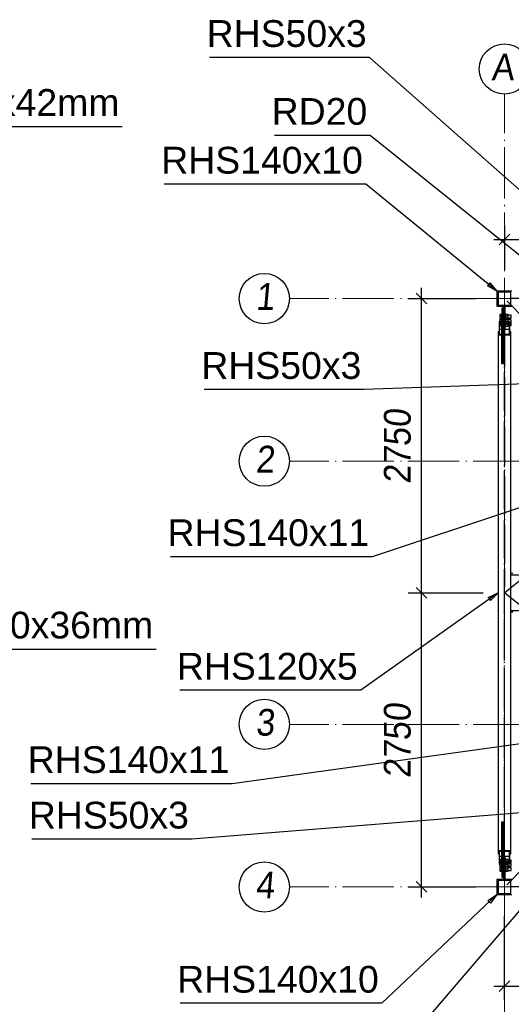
# Paper-space layout 'A0 Advance Steel' of a CAD drawing. Header units: millimetres. Extents: x 228 to 822, y 214 to 634.
# Tile 15 of 76: x 394 to 440, y 261 to 353. Entities that reach past the tile are written whole.
import ezdxf

# ---------------------------------------------------------------- set-up
doc = ezdxf.new("R2010")
doc.units = ezdxf.units.MM
doc.linetypes.add('ACAD_ISO04W100', pattern=[30, 24, -3, 0, -3])
doc.layers.get('0').update_dxf_attribs({"linetype": 'CONTINUOUS'})
for name, color, linetype in [('AS_Belki', 145, 'CONTINUOUS'), ('AS_Blachy', 30, 'CONTINUOUS'), ('AS_DIM_ON', 7, 'CONTINUOUS'), ('AS_Sruby', 9, 'CONTINUOUS')]:
    doc.layers.add(name, color=color, linetype=linetype)
doc.styles.add('Arial', font='arial.ttf')
doc.styles.add('ARIAL_1', font='arial.ttf', dxfattribs={"width": 0.9, "oblique": 5})

# ---------------------------------------------------------------- blocks, each defined once
blk = doc.blocks.new('324ewdsczxzxcz')
at = {"linetype": 'ACAD_ISO04W100', "lineweight": 5, "ltscale": 0.2}
for p, q in [((303.229, 244.968, -5394.472), (303.229, 340.131, -5394.472)), ((378.311, 321.018, -2695.986), (283.147, 321.018, -2695.986)), ((378.311, 305.818, -2695.986), (283.147, 305.818, -2695.986)), ((378.311, 281.218, -8093.957), (283.147, 281.218, -8093.957)), ((378.311, 266.018, -2641.446), (283.147, 266.018, -2641.446))]:
    blk.add_line(p, q, dxfattribs=at)
for centre in [(303.229, 342.478, -5394.472), (280.8, 321.018, -2695.986), (280.8, 305.818, -2695.986), (280.8, 281.218, -8093.957), (280.8, 266.018, -2641.446)]:
    blk.add_circle(centre, 2.347)
at = {"char_height": 2.5, "attachment_point": 1, "style": 'ARIAL_1'}
for s, insert in [('A', (302.007, 343.922, -5394.472)), ('1', (279.981, 322.461, -2695.986)), ('2', (279.981, 307.261, -2695.986)), ('3', (279.981, 282.661, -8093.957)), ('4', (279.981, 267.461, -2641.446))]:
    blk.add_mtext_dynamic_manual_height_columns(s, width=4.31573, gutter_width=12.5, heights=[0], dxfattribs=dict(at, insert=insert))

psp = doc.layouts.new('A0 Advance Steel')

# ---------------------------------------------------------------- linework, layer by layer
at = {"color": 0, "linetype": 'ByBlock', "lineweight": -2}
for p, q in [((437.601, 328.716), (437.391, 328.458)), ((437.601, 328.716), (438.271, 327.955)), ((438.271, 327.955), (437.391, 328.458)), ((437.459, 299.312), (438.371, 299.755)), ((437.459, 299.312), (437.652, 299.04)), ((438.371, 299.755), (437.652, 299.04)), ((437.43, 270.989), (438.271, 271.555)), ((438.271, 271.555), (437.659, 270.747)), ((437.43, 270.989), (437.659, 270.747))]:
    psp.add_line(p, q, dxfattribs=at)
at = {"color": 7}
for points in [[(460.205, 319.91), (426.376, 349.782), (411.429, 349.782)], [(296.826, 325.776), (359.005, 343.338), (403.269, 343.338)], [(472.271, 305.697), (426.431, 342.504), (417.502, 342.504)], [(438.271, 327.955), (426.019, 337.942), (407.187, 337.942)], [(446.394, 319.478), (425.878, 318.749), (410.931, 318.749)], [(453.471, 312.055), (426.607, 303.124), (407.775, 303.124)], [(338.756, 310.855), (362.16, 294.484), (406.424, 294.484)], [(438.371, 299.755), (425.541, 290.637), (408.652, 290.637)], [(453.471, 287.455), (413.548, 281.904), (394.717, 281.904)], [(446.748, 279.678), (409.769, 276.718), (394.821, 276.718)], [(438.271, 271.555), (427.508, 261.377), (408.676, 261.377)], [(441.858, 271.805), (427.247, 254.678), (410.357, 254.678)]]:
    psp.add_lwpolyline(points, dxfattribs=at)
at = {"layer": 'AS_Belki', "linetype": 'Continuous', "ltscale": 0.15}
for p, q in [((439.671, 327.955), (438.271, 327.955)), ((438.271, 327.955), (438.271, 326.555)), ((439.571, 327.855), (438.371, 327.855)), ((438.371, 327.855), (438.371, 326.655)), ((439.571, 326.655), (439.571, 327.855)), ((438.271, 326.555), (439.671, 326.555)), ((438.371, 326.655), (439.571, 326.655)), ((438.541, 325.115), (438.471, 325.115)), ((438.471, 325.115), (438.471, 325.081)), ((438.721, 325.081), (438.471, 325.081)), ((438.471, 325.081), (438.471, 323.865)), ((438.521, 325.073), (438.721, 325.073)), ((438.521, 323.928), (438.521, 325.073)), ((438.721, 325.073), (438.721, 325.081)), ((439.471, 325.081), (438.901, 325.081)), ((438.901, 325.081), (438.901, 325.073)), ((438.901, 325.073), (439.421, 325.073)), ((439.421, 325.073), (439.421, 323.928)), ((439.471, 323.865), (439.471, 325.081)), ((438.471, 324.155), (438.371, 324.155)), ((438.371, 324.155), (438.371, 275.355)), ((438.721, 324.368), (438.521, 324.368)), ((438.721, 324.368), (438.721, 324.635)), ((438.721, 323.928), (438.721, 324.368)), ((439.421, 324.368), (438.901, 324.368)), ((438.901, 324.368), (438.901, 323.928)), ((439.571, 324.155), (439.471, 324.155)), ((439.571, 275.355), (439.571, 324.155)), ((438.471, 323.865), (438.721, 323.865)), ((438.521, 323.928), (438.721, 323.928)), ((438.721, 323.865), (438.721, 323.928)), ((438.721, 321.155), (438.721, 323.865)), ((438.731, 323.262), (438.721, 323.262)), ((438.901, 323.262), (438.891, 323.262)), ((438.901, 323.928), (439.421, 323.928)), ((438.901, 323.928), (438.901, 323.865)), ((438.901, 323.865), (439.471, 323.865)), ((438.901, 323.865), (438.901, 321.155)), ((438.731, 321.155), (438.721, 321.155)), ((438.901, 321.155), (438.891, 321.155)), ((438.721, 278.355), (438.731, 278.355)), ((438.721, 275.646), (438.721, 278.355)), ((438.891, 278.355), (438.901, 278.355)), ((438.901, 278.355), (438.901, 275.646)), ((438.721, 276.248), (438.731, 276.248)), ((438.891, 276.248), (438.901, 276.248)), ((438.371, 275.355), (438.471, 275.355)), ((438.721, 275.646), (438.471, 275.646)), ((438.471, 275.646), (438.471, 274.429)), ((438.721, 275.582), (438.521, 275.582)), ((438.521, 274.438), (438.521, 275.582)), ((438.721, 275.582), (438.721, 275.646)), ((438.721, 275.142), (438.721, 275.582)), ((439.471, 275.646), (438.901, 275.646)), ((438.901, 275.646), (438.901, 275.582)), ((439.421, 275.582), (438.901, 275.582)), ((438.901, 275.582), (438.901, 275.142)), ((439.421, 275.582), (439.421, 274.438)), ((439.471, 274.429), (439.471, 275.646)), ((439.471, 275.355), (439.571, 275.355)), ((438.471, 274.429), (438.471, 274.395)), ((438.471, 274.429), (438.721, 274.429)), ((438.471, 274.395), (438.541, 274.395)), ((438.521, 275.142), (438.721, 275.142)), ((438.721, 274.438), (438.521, 274.438)), ((438.721, 274.875), (438.721, 275.142)), ((438.721, 274.429), (438.721, 274.438)), ((438.901, 275.142), (439.421, 275.142)), ((439.421, 274.438), (438.901, 274.438)), ((438.901, 274.438), (438.901, 274.429)), ((438.901, 274.429), (439.471, 274.429)), ((439.671, 272.955), (438.271, 272.955)), ((438.271, 272.955), (438.271, 271.555)), ((439.571, 272.855), (438.371, 272.855)), ((438.371, 272.855), (438.371, 271.655)), ((439.571, 271.655), (439.571, 272.855)), ((438.271, 271.555), (439.671, 271.555)), ((438.371, 271.655), (439.571, 271.655))]:
    psp.add_line(p, q, dxfattribs=at)
at = {"layer": 'AS_Belki', "color": 10, "linetype": 'ACAD_ISO04W100', "ltscale": 0.15}
for points in [[(438.971, 327.255), (438.971, 327.255), (438.971, 327.255), (438.971, 327.255)], [(453.959, 312.267), (452.191, 314.035), (440.951, 325.275), (439.183, 327.043)], [(493.371, 327.255), (490.871, 327.255), (442.071, 327.255), (439.571, 327.255)], [(438.971, 272.855), (438.971, 275.355), (438.971, 324.155), (438.971, 326.655)], [(438.971, 326.267), (438.971, 324.722), (438.971, 324.5), (438.971, 322.956)], [(438.971, 326.045), (438.971, 324.5), (438.971, 301.856), (438.971, 300.311)], [(439.01, 299.787), (440.953, 301.359), (451.994, 310.294), (453.938, 311.866)], [(438.971, 273.465), (438.971, 275.01), (438.971, 297.655), (438.971, 299.199)], [(453.938, 287.644), (451.994, 289.216), (440.953, 298.151), (439.01, 299.724)], [(439.183, 272.467), (440.951, 274.235), (452.191, 285.475), (453.959, 287.243)], [(438.971, 273.244), (438.971, 274.788), (438.971, 275.01), (438.971, 276.554)], [(438.971, 272.255), (438.971, 272.255), (438.971, 272.255), (438.971, 272.255)], [(493.371, 272.255), (490.871, 272.255), (442.071, 272.255), (439.571, 272.255)]]:
    psp.add_lwpolyline(points, dxfattribs=at)
at = {"layer": 'AS_Blachy', "linetype": 'Continuous', "ltscale": 0.15}
for p, q in [((438.891, 326.354), (438.731, 326.354)), ((438.731, 326.354), (438.731, 326.057)), ((438.731, 326.057), (438.731, 325.391)), ((438.891, 325.474), (438.891, 326.555)), ((439.051, 325.17), (439.051, 326.555)), ((438.731, 325.391), (438.891, 325.391)), ((438.731, 325.391), (438.731, 323.61)), ((438.891, 325.391), (438.891, 325.474)), ((438.891, 323.61), (438.891, 325.391)), ((439.051, 325.108), (438.891, 325.108)), ((439.051, 325.108), (439.051, 325.17)), ((439.051, 325.081), (439.051, 325.108)), ((439.051, 324.855), (439.051, 325.073)), ((438.891, 324.255), (438.901, 324.255)), ((439.051, 324.368), (439.051, 324.855)), ((438.731, 323.61), (438.891, 323.61)), ((438.731, 323.61), (438.731, 321.155)), ((438.891, 321.155), (438.891, 323.61)), ((438.891, 321.155), (438.731, 321.155)), ((440.421, 301.405), (439.571, 301.405)), ((439.571, 298.105), (440.421, 298.105)), ((438.731, 278.355), (438.891, 278.355)), ((438.731, 278.355), (438.731, 275.9)), ((438.891, 275.9), (438.891, 278.355)), ((438.891, 275.9), (438.731, 275.9)), ((438.731, 275.9), (438.731, 274.12)), ((438.891, 274.34), (438.891, 275.9)), ((438.901, 275.255), (438.891, 275.255)), ((438.891, 274.402), (439.051, 274.402)), ((438.891, 274.12), (438.891, 274.34)), ((439.051, 274.438), (439.051, 275.142)), ((439.051, 274.402), (439.051, 274.429)), ((439.051, 272.955), (439.051, 274.402)), ((438.891, 274.12), (438.731, 274.12)), ((438.731, 274.12), (438.731, 273.157)), ((438.891, 274.036), (438.891, 274.12)), ((438.891, 272.955), (438.891, 274.036)), ((438.731, 273.157), (438.891, 273.157))]:
    psp.add_line(p, q, dxfattribs=at)
at = {"layer": 'AS_DIM_ON', "color": 8, "linetype": 'ByBlock', "lineweight": -2}
for p, q in [((439.471, 333.293), (438.471, 332.293)), ((431.712, 326.755), (430.712, 327.755)), ((431.712, 299.255), (430.712, 300.255)), ((430.712, 300.255), (431.712, 299.255)), ((430.712, 272.755), (431.712, 271.755)), ((439.471, 263.478), (438.471, 262.478))]:
    psp.add_line(p, q, dxfattribs=at)
at = {"layer": 'AS_DIM_ON', "color": 8}
for p, q in [((438.971, 334.043), (438.971, 329.955)), ((437.971, 332.793), (466.471, 332.793)), ((431.212, 299.755), (431.212, 328.255)), ((429.962, 327.255), (436.271, 327.255)), ((429.962, 299.755), (436.971, 299.755)), ((431.212, 271.255), (431.212, 299.755)), ((429.962, 272.255), (436.271, 272.255)), ((438.971, 261.728), (438.971, 269.555)), ((437.971, 262.978), (454.171, 262.978))]:
    psp.add_line(p, q, dxfattribs=at)
at = {"layer": 'AS_Sruby', "linetype": 'Continuous', "ltscale": 0.15}
for p, q in [((438.691, 325.773), (438.541, 325.773)), ((438.541, 325.773), (438.541, 325.744)), ((438.691, 325.744), (438.541, 325.744)), ((438.541, 325.744), (438.541, 325.559)), ((438.691, 325.559), (438.541, 325.559)), ((438.541, 325.559), (438.541, 325.401)), ((438.541, 325.401), (438.691, 325.401)), ((438.541, 325.401), (438.541, 325.382)), ((438.541, 325.382), (438.691, 325.382)), ((438.691, 325.34), (438.541, 325.34)), ((438.541, 325.34), (438.541, 325.312)), ((438.691, 325.312), (438.541, 325.312)), ((438.541, 325.312), (438.541, 325.126)), ((438.691, 325.126), (438.541, 325.126)), ((438.541, 325.126), (438.541, 325.081)), ((438.541, 325.073), (438.541, 324.969)), ((438.541, 324.969), (438.691, 324.969)), ((438.541, 324.969), (438.541, 324.855)), ((438.731, 325.806), (438.691, 325.806)), ((438.691, 325.806), (438.691, 325.799)), ((438.691, 325.799), (438.691, 325.783)), ((438.691, 325.783), (438.691, 325.76)), ((438.691, 325.76), (438.691, 325.73)), ((438.691, 325.73), (438.691, 325.695)), ((438.691, 325.695), (438.691, 325.655)), ((438.691, 325.655), (438.691, 325.613)), ((438.691, 325.613), (438.691, 325.57)), ((438.691, 325.57), (438.691, 325.528)), ((438.691, 325.528), (438.691, 325.487)), ((438.691, 325.487), (438.691, 325.451)), ((438.691, 325.451), (438.691, 325.42)), ((438.691, 325.42), (438.691, 325.395)), ((438.691, 325.395), (438.691, 325.378)), ((438.691, 325.378), (438.691, 325.374)), ((438.731, 325.374), (438.691, 325.374)), ((438.691, 325.374), (438.691, 325.366)), ((438.691, 325.366), (438.691, 325.351)), ((438.691, 325.351), (438.691, 325.328)), ((438.691, 325.328), (438.691, 325.298)), ((438.691, 325.298), (438.691, 325.262)), ((438.691, 325.262), (438.691, 325.223)), ((438.691, 325.223), (438.691, 325.181)), ((438.691, 325.181), (438.691, 325.138)), ((438.691, 325.138), (438.691, 325.095)), ((438.691, 325.095), (438.691, 325.081)), ((438.691, 325.072), (438.691, 325.055)), ((438.691, 325.055), (438.691, 325.019)), ((438.691, 325.019), (438.691, 324.987)), ((438.691, 324.987), (438.691, 324.963)), ((438.691, 324.963), (438.691, 324.945)), ((438.691, 324.945), (438.691, 324.936)), ((438.691, 324.936), (438.691, 324.935)), ((438.691, 324.935), (438.731, 324.935)), ((438.691, 324.935), (438.691, 324.898)), ((439.091, 325.806), (439.051, 325.806)), ((439.091, 325.374), (439.051, 325.374)), ((439.051, 324.935), (439.091, 324.935)), ((439.091, 325.799), (439.091, 325.806)), ((439.091, 325.783), (439.091, 325.799)), ((439.091, 325.76), (439.091, 325.783)), ((439.306, 325.771), (439.091, 325.771)), ((439.091, 325.73), (439.091, 325.76)), ((439.091, 325.742), (439.306, 325.742)), ((439.091, 325.695), (439.091, 325.73)), ((439.091, 325.655), (439.091, 325.695)), ((439.091, 325.613), (439.091, 325.655)), ((439.091, 325.57), (439.091, 325.613)), ((439.091, 325.528), (439.091, 325.57)), ((439.091, 325.559), (439.306, 325.559)), ((439.091, 325.487), (439.091, 325.528)), ((439.091, 325.451), (439.091, 325.487)), ((439.091, 325.42), (439.091, 325.451)), ((439.091, 325.395), (439.091, 325.42)), ((439.091, 325.403), (439.306, 325.403)), ((439.091, 325.378), (439.091, 325.395)), ((439.091, 325.384), (439.306, 325.384)), ((439.091, 325.374), (439.091, 325.378)), ((439.091, 325.366), (439.091, 325.374)), ((439.091, 325.351), (439.091, 325.366)), ((439.091, 325.328), (439.091, 325.351)), ((439.306, 325.338), (439.091, 325.338)), ((439.091, 325.298), (439.091, 325.328)), ((439.091, 325.31), (439.306, 325.31)), ((439.091, 325.262), (439.091, 325.298)), ((439.091, 325.223), (439.091, 325.262)), ((439.091, 325.181), (439.091, 325.223)), ((439.091, 325.138), (439.091, 325.181)), ((439.091, 325.095), (439.091, 325.138)), ((439.091, 325.126), (439.306, 325.126)), ((439.091, 325.081), (439.091, 325.095)), ((439.091, 325.055), (439.091, 325.072)), ((439.091, 325.019), (439.091, 325.055)), ((439.091, 324.987), (439.091, 325.019)), ((439.091, 324.963), (439.091, 324.987)), ((439.091, 324.971), (439.306, 324.971)), ((439.091, 324.945), (439.091, 324.963)), ((439.091, 324.936), (439.091, 324.945)), ((439.091, 324.935), (439.091, 324.936)), ((439.091, 324.898), (439.091, 324.935)), ((439.306, 325.742), (439.306, 325.771)), ((439.306, 325.559), (439.306, 325.742)), ((439.591, 325.706), (439.306, 325.706)), ((439.306, 325.403), (439.306, 325.559)), ((439.306, 325.468), (439.591, 325.468)), ((439.306, 325.435), (439.591, 325.435)), ((439.306, 325.384), (439.306, 325.403)), ((439.306, 325.31), (439.306, 325.338)), ((439.306, 325.126), (439.306, 325.31)), ((439.591, 325.274), (439.306, 325.274)), ((439.306, 325.081), (439.306, 325.126)), ((439.306, 324.971), (439.306, 325.073)), ((439.306, 325.035), (439.421, 325.035)), ((439.421, 324.975), (439.306, 324.975)), ((439.306, 324.855), (439.306, 324.971)), ((439.471, 325.035), (439.591, 325.035)), ((439.591, 324.975), (439.471, 324.975)), ((439.591, 325.703), (439.591, 325.706)), ((439.591, 325.681), (439.591, 325.703)), ((439.591, 325.646), (439.591, 325.681)), ((439.591, 325.601), (439.591, 325.646)), ((439.591, 325.555), (439.591, 325.601)), ((439.591, 325.513), (439.591, 325.555)), ((439.591, 325.482), (439.591, 325.513)), ((439.591, 325.468), (439.591, 325.482)), ((439.591, 325.444), (439.591, 325.467)), ((439.591, 325.435), (439.591, 325.444)), ((439.591, 325.27), (439.591, 325.274)), ((439.591, 325.249), (439.591, 325.27)), ((439.591, 325.213), (439.591, 325.249)), ((439.591, 325.169), (439.591, 325.213)), ((439.591, 325.122), (439.591, 325.169)), ((439.591, 325.08), (439.591, 325.122)), ((439.591, 325.05), (439.591, 325.08)), ((439.591, 325.035), (439.591, 325.05)), ((439.591, 324.966), (439.591, 324.975)), ((439.591, 324.94), (439.591, 324.966)), ((439.591, 324.901), (439.591, 324.94)), ((438.541, 324.855), (438.691, 324.855)), ((438.541, 324.855), (438.541, 324.682)), ((438.541, 324.682), (438.691, 324.682)), ((438.691, 324.898), (438.691, 324.855)), ((438.691, 324.855), (438.691, 324.812)), ((438.691, 324.812), (438.691, 324.771)), ((438.691, 324.771), (438.691, 324.733)), ((438.691, 324.733), (438.691, 324.7)), ((438.691, 324.7), (438.691, 324.672)), ((438.691, 324.672), (438.691, 324.652)), ((438.691, 324.652), (438.691, 324.639)), ((438.691, 324.639), (438.691, 324.635)), ((438.691, 324.635), (438.731, 324.635)), ((439.051, 324.635), (439.091, 324.635)), ((439.091, 324.855), (439.091, 324.898)), ((439.091, 324.855), (439.306, 324.855)), ((439.091, 324.812), (439.091, 324.855)), ((439.091, 324.771), (439.091, 324.812)), ((439.091, 324.733), (439.091, 324.771)), ((439.091, 324.7), (439.091, 324.733)), ((439.091, 324.672), (439.091, 324.7)), ((439.091, 324.684), (439.306, 324.684)), ((439.091, 324.652), (439.091, 324.672)), ((439.091, 324.639), (439.091, 324.652)), ((439.091, 324.635), (439.091, 324.639)), ((439.306, 324.684), (439.306, 324.855)), ((439.306, 324.735), (439.421, 324.735)), ((439.471, 324.735), (439.591, 324.735)), ((439.591, 324.855), (439.591, 324.901)), ((439.591, 324.809), (439.591, 324.855)), ((439.591, 324.77), (439.591, 324.809)), ((439.591, 324.744), (439.591, 324.77)), ((439.591, 324.735), (439.591, 324.744)), ((439.751, 301.542), (439.571, 301.542)), ((439.571, 297.968), (439.751, 297.968)), ((438.691, 274.828), (438.541, 274.828)), ((438.541, 274.828), (438.541, 274.655)), ((438.541, 274.655), (438.691, 274.655)), ((438.541, 274.655), (438.541, 274.541)), ((438.691, 274.541), (438.541, 274.541)), ((438.541, 274.541), (438.541, 274.438)), ((438.541, 274.429), (438.541, 274.384)), ((438.691, 274.384), (438.541, 274.384)), ((438.541, 274.384), (438.541, 274.199)), ((438.731, 274.875), (438.691, 274.875)), ((438.691, 274.875), (438.691, 274.871)), ((438.691, 274.871), (438.691, 274.858)), ((438.691, 274.858), (438.691, 274.838)), ((438.691, 274.838), (438.691, 274.811)), ((438.691, 274.811), (438.691, 274.777)), ((438.691, 274.777), (438.691, 274.739)), ((438.691, 274.739), (438.691, 274.698)), ((438.691, 274.698), (438.691, 274.655)), ((438.691, 274.655), (438.691, 274.612)), ((438.691, 274.612), (438.691, 274.575)), ((438.731, 274.575), (438.691, 274.575)), ((438.691, 274.575), (438.691, 274.574)), ((438.691, 274.574), (438.691, 274.565)), ((438.691, 274.565), (438.691, 274.547)), ((438.691, 274.547), (438.691, 274.523)), ((438.691, 274.523), (438.691, 274.492)), ((438.691, 274.492), (438.691, 274.455)), ((438.691, 274.455), (438.691, 274.438)), ((438.691, 274.429), (438.691, 274.415)), ((438.691, 274.415), (438.691, 274.373)), ((438.691, 274.373), (438.691, 274.329)), ((438.691, 274.329), (438.691, 274.287)), ((438.691, 274.287), (438.691, 274.248)), ((439.091, 274.875), (439.051, 274.875)), ((439.091, 274.575), (439.051, 274.575)), ((439.091, 274.871), (439.091, 274.875)), ((439.091, 274.858), (439.091, 274.871)), ((439.091, 274.838), (439.091, 274.858)), ((439.091, 274.811), (439.091, 274.838)), ((439.306, 274.826), (439.091, 274.826)), ((439.091, 274.777), (439.091, 274.811)), ((439.091, 274.739), (439.091, 274.777)), ((439.091, 274.698), (439.091, 274.739)), ((439.091, 274.655), (439.091, 274.698)), ((439.091, 274.655), (439.306, 274.655)), ((439.091, 274.612), (439.091, 274.655)), ((439.091, 274.575), (439.091, 274.612)), ((439.091, 274.574), (439.091, 274.575)), ((439.091, 274.565), (439.091, 274.574)), ((439.091, 274.547), (439.091, 274.565)), ((439.091, 274.523), (439.091, 274.547)), ((439.306, 274.539), (439.091, 274.539)), ((439.091, 274.492), (439.091, 274.523)), ((439.091, 274.455), (439.091, 274.492)), ((439.091, 274.438), (439.091, 274.455)), ((439.091, 274.415), (439.091, 274.429)), ((439.091, 274.373), (439.091, 274.415)), ((439.091, 274.384), (439.306, 274.384)), ((439.091, 274.329), (439.091, 274.373)), ((439.091, 274.287), (439.091, 274.329)), ((439.091, 274.248), (439.091, 274.287)), ((439.306, 274.655), (439.306, 274.826)), ((439.421, 274.775), (439.306, 274.775)), ((439.306, 274.539), (439.306, 274.655)), ((439.306, 274.438), (439.306, 274.539)), ((439.306, 274.535), (439.421, 274.535)), ((439.421, 274.475), (439.306, 274.475)), ((439.306, 274.384), (439.306, 274.429)), ((439.306, 274.2), (439.306, 274.384)), ((439.591, 274.775), (439.471, 274.775)), ((439.471, 274.535), (439.591, 274.535)), ((439.591, 274.475), (439.471, 274.475)), ((439.591, 274.766), (439.591, 274.775)), ((439.591, 274.74), (439.591, 274.766)), ((439.591, 274.701), (439.591, 274.74)), ((439.591, 274.655), (439.591, 274.701)), ((439.591, 274.609), (439.591, 274.655)), ((439.591, 274.57), (439.591, 274.609)), ((439.591, 274.544), (439.591, 274.57)), ((439.591, 274.535), (439.591, 274.544)), ((439.591, 274.46), (439.591, 274.475)), ((439.591, 274.43), (439.591, 274.46)), ((439.591, 274.388), (439.591, 274.43)), ((439.591, 274.341), (439.591, 274.388)), ((439.591, 274.297), (439.591, 274.341)), ((439.591, 274.261), (439.591, 274.297)), ((438.691, 274.199), (438.541, 274.199)), ((438.541, 274.199), (438.541, 274.17)), ((438.541, 274.17), (438.691, 274.17)), ((438.691, 274.128), (438.541, 274.128)), ((438.541, 274.128), (438.541, 274.109)), ((438.691, 274.109), (438.541, 274.109)), ((438.541, 274.109), (438.541, 273.952)), ((438.691, 273.952), (438.541, 273.952)), ((438.541, 273.952), (438.541, 273.766)), ((438.691, 273.766), (438.541, 273.766)), ((438.541, 273.766), (438.541, 273.738)), ((438.541, 273.738), (438.691, 273.738)), ((438.691, 274.248), (438.691, 274.213)), ((438.691, 274.213), (438.691, 274.183)), ((438.691, 274.183), (438.691, 274.16)), ((438.691, 274.16), (438.691, 274.144)), ((438.691, 274.144), (438.691, 274.136)), ((438.691, 274.136), (438.731, 274.136)), ((438.691, 274.136), (438.691, 274.132)), ((438.691, 274.132), (438.691, 274.115)), ((438.691, 274.115), (438.691, 274.09)), ((438.691, 274.09), (438.691, 274.059)), ((438.691, 274.059), (438.691, 274.023)), ((438.691, 274.023), (438.691, 273.983)), ((438.691, 273.983), (438.691, 273.94)), ((438.691, 273.94), (438.691, 273.897)), ((438.691, 273.897), (438.691, 273.855)), ((438.691, 273.855), (438.691, 273.815)), ((438.691, 273.815), (438.691, 273.78)), ((438.691, 273.78), (438.691, 273.75)), ((438.691, 273.75), (438.691, 273.727)), ((438.691, 273.727), (438.691, 273.711)), ((438.691, 273.711), (438.691, 273.704)), ((438.691, 273.704), (438.731, 273.704)), ((439.051, 274.136), (439.091, 274.136)), ((439.051, 273.704), (439.091, 273.704)), ((439.091, 274.213), (439.091, 274.248)), ((439.091, 274.183), (439.091, 274.213)), ((439.091, 274.2), (439.306, 274.2)), ((439.091, 274.16), (439.091, 274.183)), ((439.091, 274.172), (439.306, 274.172)), ((439.091, 274.144), (439.091, 274.16)), ((439.091, 274.136), (439.091, 274.144)), ((439.091, 274.132), (439.091, 274.136)), ((439.091, 274.115), (439.091, 274.132)), ((439.306, 274.126), (439.091, 274.126)), ((439.091, 274.09), (439.091, 274.115)), ((439.306, 274.107), (439.091, 274.107)), ((439.091, 274.059), (439.091, 274.09)), ((439.091, 274.023), (439.091, 274.059)), ((439.091, 273.983), (439.091, 274.023)), ((439.091, 273.94), (439.091, 273.983)), ((439.091, 273.951), (439.306, 273.951)), ((439.091, 273.897), (439.091, 273.94)), ((439.091, 273.855), (439.091, 273.897)), ((439.091, 273.815), (439.091, 273.855)), ((439.091, 273.78), (439.091, 273.815)), ((439.091, 273.75), (439.091, 273.78)), ((439.091, 273.768), (439.306, 273.768)), ((439.091, 273.727), (439.091, 273.75)), ((439.091, 273.74), (439.306, 273.74)), ((439.091, 273.711), (439.091, 273.727)), ((439.091, 273.704), (439.091, 273.711)), ((439.306, 274.237), (439.591, 274.237)), ((439.306, 274.172), (439.306, 274.2)), ((439.306, 274.107), (439.306, 274.126)), ((439.306, 273.951), (439.306, 274.107)), ((439.591, 274.075), (439.306, 274.075)), ((439.591, 274.042), (439.306, 274.042)), ((439.306, 273.768), (439.306, 273.951)), ((439.306, 273.804), (439.591, 273.804)), ((439.306, 273.74), (439.306, 273.768)), ((439.591, 274.24), (439.591, 274.261)), ((439.591, 274.237), (439.591, 274.24)), ((439.591, 274.066), (439.591, 274.075)), ((439.591, 274.043), (439.591, 274.066)), ((439.591, 274.028), (439.591, 274.042)), ((439.591, 273.997), (439.591, 274.028)), ((439.591, 273.956), (439.591, 273.997)), ((439.591, 273.909), (439.591, 273.956)), ((439.591, 273.864), (439.591, 273.909)), ((439.591, 273.829), (439.591, 273.864)), ((439.591, 273.808), (439.591, 273.829)), ((439.591, 273.804), (439.591, 273.808))]:
    psp.add_line(p, q, dxfattribs=at)

# ---------------------------------------------------------------- block references
psp.add_blockref('324ewdsczxzxcz', (135.742, 6.237, 21392.364))

# ---------------------------------------------------------------- texts
at = {"color": 7, "style": 'Arial'}
for s, p in [('RHS50x3', (411.154, 350.782)), ('Bl. oporowa 170x170x42mm', (358.75, 344.338)), ('RD20', (417.227, 343.504)), ('RHS140x10', (406.913, 338.942)), ('RHS50x3', (410.656, 319.749)), ('Słupy wewnętrzne', (362.034, 305.234)), ('RHS140x11', (407.501, 304.124)), ('Bl. oporowa 170x170x36mm', (361.905, 295.484)), ('RHS120x5', (408.377, 291.637)), ('RHS140x11', (394.442, 282.904)), ('RHS50x3', (394.547, 277.718)), ('RHS140x10', (408.401, 262.377))]:
    psp.add_text(s, height=2.5, dxfattribs=at).set_placement(p)
at = {"layer": 'AS_DIM_ON', "color": 9, "style": 'ARIAL_1', "oblique": 5, "width": 0.9}
for p in [(430.212, 309.926), (430.212, 282.426)]:
    psp.add_text('2750', height=2.5, rotation=90, dxfattribs=at).set_placement(p)

doc.saveas('drawing.dxf')
